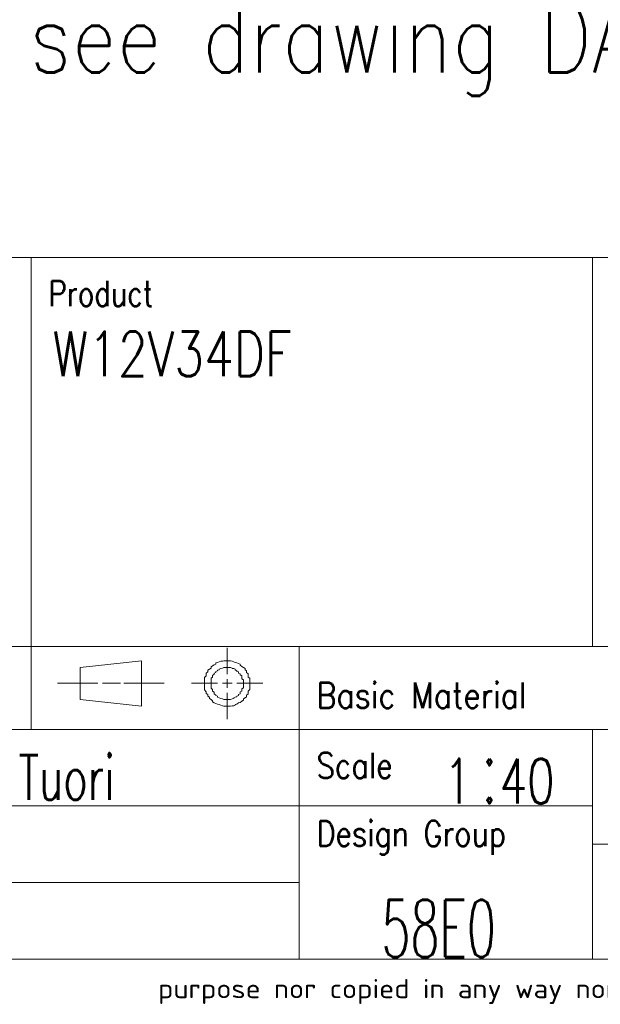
# Model space of a CAD drawing. Header units: inches. Extents: x 0 to 23760, y -13 to 16800.
# Tile 139 of 209: x 17924 to 19744, y 58 to 3145. Entities that reach past the tile are written whole.
import ezdxf

# ---------------------------------------------------------------- set-up
doc = ezdxf.new("R2010")
doc.units = ezdxf.units.IN
for name, color, linetype, true_color in [('1', 7, 'Continuous', 0xffffff), ('210', 7, 'Continuous', 0xffffff), ('254', 7, 'Continuous', 0xffffff)]:
    doc.layers.add(name, color=color, linetype=linetype, true_color=true_color)
doc.styles.add('iso-1', font='isocp.shx')
doc.styles.add('latin_extended', font='simplex.shx')

# ---------------------------------------------------------------- blocks, each defined once
blk = doc.blocks.new('1STANG1')
at = {"layer": '210', "color": 211, "linetype": 'Continuous', "lineweight": 18}
for p, q in [((0.8268, 0.6299), (0.8268, 1)), ((0.4094, 0.8189), (0.1102, 0.7244)), ((0.4094, 0.1811), (0.4094, 0.8189)), ((0.811, 0.8189), (0.8031, 0.811)), ((0.8189, 0.8189), (0.811, 0.8189)), ((0.8268, 0.8189), (0.8189, 0.8189)), ((0.8346, 0.8189), (0.8268, 0.8189)), ((0.8425, 0.8189), (0.8346, 0.8189)), ((0.8504, 0.811), (0.8425, 0.8189)), ((0.7717, 0.7717), (0.7638, 0.7638)), ((0.7795, 0.7953), (0.7717, 0.7874)), ((0.7717, 0.7874), (0.7717, 0.7717)), ((0.7874, 0.8031), (0.7795, 0.7953)), ((0.7953, 0.811), (0.7874, 0.8031)), ((0.8031, 0.811), (0.7953, 0.811)), ((0.8583, 0.8031), (0.8504, 0.811)), ((0.8661, 0.7953), (0.8583, 0.8031)), ((0.874, 0.7874), (0.8661, 0.7953)), ((0.8819, 0.7795), (0.874, 0.7874)), ((0.8898, 0.7717), (0.8819, 0.7795)), ((0.8898, 0.7559), (0.8898, 0.7717)), ((0.1102, 0.7244), (0.1102, 0.2756)), ((0.7559, 0.748), (0.748, 0.7323)), ((0.748, 0.7323), (0.748, 0.7165)), ((0.7638, 0.7638), (0.7559, 0.748)), ((0.811, 0.7244), (0.8031, 0.7165)), ((0.8189, 0.7244), (0.811, 0.7244)), ((0.8268, 0.7244), (0.8189, 0.7244)), ((0.8189, 0.7244), (0.8189, 0.7244)), ((0.8346, 0.7244), (0.8268, 0.7244)), ((0.8425, 0.7244), (0.8346, 0.7244)), ((0.8346, 0.7244), (0.8346, 0.7244)), ((0.8504, 0.7165), (0.8425, 0.7244)), ((0.8976, 0.7402), (0.8898, 0.7559)), ((0.9055, 0.7244), (0.8976, 0.7402)), ((0.9134, 0.7087), (0.9055, 0.7244)), ((0.7402, 0.7008), (0.7323, 0.685)), ((0.7323, 0.685), (0.7323, 0.6614)), ((0.748, 0.7165), (0.7402, 0.7008)), ((0.7795, 0.6772), (0.7717, 0.6693)), ((0.7874, 0.6929), (0.7795, 0.685)), ((0.7795, 0.685), (0.7795, 0.6772)), ((0.7953, 0.7087), (0.7874, 0.7008)), ((0.7874, 0.7008), (0.7874, 0.6929)), ((0.8031, 0.7165), (0.7953, 0.7087)), ((0.8031, 0.7165), (0.8031, 0.7165)), ((0.8504, 0.7087), (0.8504, 0.7165)), ((0.8583, 0.7087), (0.8504, 0.7087)), ((0.8661, 0.7008), (0.8583, 0.7087)), ((0.8661, 0.6929), (0.8661, 0.7008)), ((0.874, 0.6772), (0.8661, 0.6929)), ((0.874, 0.6693), (0.874, 0.6772)), ((0.9134, 0.6929), (0.9134, 0.7087)), ((0.9213, 0.6772), (0.9134, 0.6929)), ((0.9213, 0.6535), (0.9213, 0.6772)), ((0.7323, 0.6614), (0.7244, 0.6457)), ((0.7244, 0.6457), (0.7244, 0.622)), ((0.7638, 0.6299), (0.7559, 0.6142)), ((0.7717, 0.6535), (0.7638, 0.6457)), ((0.7638, 0.6457), (0.7638, 0.6299)), ((0.7717, 0.6693), (0.7717, 0.6535)), ((0.8819, 0.6614), (0.874, 0.6693)), ((0.8819, 0.6457), (0.8819, 0.6614)), ((0.8898, 0.6378), (0.8819, 0.6457)), ((0.8898, 0.622), (0.8898, 0.6378)), ((0.9291, 0.6378), (0.9213, 0.6535)), ((0.9291, 0.6142), (0.9291, 0.6378)), ((0.7244, 0.6063), (0.7165, 0.5827)), ((0.7165, 0.5827), (0.7165, 0.5591)), ((0.7244, 0.622), (0.7244, 0.6063)), ((0.7559, 0.5906), (0.748, 0.5748)), ((0.7559, 0.6142), (0.7559, 0.6063)), ((0.7559, 0.6063), (0.7559, 0.5906)), ((0.8976, 0.6063), (0.8898, 0.622)), ((0.8976, 0.5984), (0.8976, 0.6063)), ((0.8976, 0.5827), (0.8976, 0.5984)), ((0.8976, 0.5669), (0.8976, 0.5827)), ((0.9291, 0.5906), (0.9291, 0.6142)), ((0.937, 0.5748), (0.9291, 0.5906)), ((0.7165, 0.5591), (0.7165, 0.5354)), ((0.7165, 0.5354), (0.7165, 0.5197)), ((0.748, 0.5748), (0.748, 0.5591)), ((0.748, 0.5591), (0.748, 0.5433)), ((0.748, 0.5433), (0.748, 0.5276)), ((0.748, 0.5276), (0.748, 0.5118)), ((0.8268, 0.4409), (0.8268, 0.5591)), ((0.9055, 0.5512), (0.8976, 0.5669)), ((0.9055, 0.5354), (0.9055, 0.5512)), ((0.9055, 0.5197), (0.9055, 0.5354)), ((0.937, 0.5512), (0.937, 0.5748)), ((0.937, 0.5276), (0.937, 0.5512)), ((0.937, 0.5039), (0.937, 0.5276)), ((0, 0.5039), (0.1969, 0.5039)), ((0.2205, 0.5039), (0.3071, 0.5039)), ((0.5197, 0.5039), (0.3228, 0.5039)), ((0.6535, 0.5039), (0.7795, 0.5039)), ((0.7165, 0.5197), (0.7165, 0.4961)), ((0.7165, 0.4961), (0.7165, 0.4724)), ((0.748, 0.5118), (0.748, 0.4961)), ((0.748, 0.4961), (0.748, 0.4803)), ((0.748, 0.4803), (0.748, 0.4646)), ((0.8031, 0.5039), (0.8504, 0.5039)), ((0.874, 0.5039), (1, 0.5039)), ((0.9055, 0.5039), (0.9055, 0.5197)), ((0.9055, 0.4882), (0.9055, 0.5039)), ((0.9055, 0.4724), (0.9055, 0.4882)), ((0.937, 0.4803), (0.937, 0.5039)), ((0.937, 0.4646), (0.937, 0.4803)), ((0.7165, 0.4724), (0.7165, 0.4488)), ((0.7165, 0.4488), (0.7165, 0.4252)), ((0.748, 0.4646), (0.748, 0.4488)), ((0.748, 0.4488), (0.748, 0.4331)), ((0.748, 0.4331), (0.7559, 0.4173)), ((0.8976, 0.4252), (0.9055, 0.4409)), ((0.9055, 0.4567), (0.9055, 0.4724)), ((0.9055, 0.4409), (0.9055, 0.4567)), ((0.937, 0.4409), (0.937, 0.4646)), ((0.937, 0.4173), (0.937, 0.4409)), ((0.7165, 0.4252), (0.7165, 0.4094)), ((0.7165, 0.4094), (0.7244, 0.3858)), ((0.7244, 0.3858), (0.7244, 0.3622)), ((0.7559, 0.4173), (0.7559, 0.4016)), ((0.7559, 0.4016), (0.7559, 0.3937)), ((0.7559, 0.3937), (0.7638, 0.378)), ((0.8898, 0.3858), (0.8976, 0.3937)), ((0.8898, 0.3701), (0.8898, 0.3858)), ((0.8976, 0.4094), (0.8976, 0.4252)), ((0.8976, 0.3937), (0.8976, 0.4094)), ((0.9291, 0.3937), (0.937, 0.4173)), ((0.9291, 0.378), (0.9291, 0.3937)), ((0.7244, 0.3622), (0.7323, 0.3465)), ((0.7323, 0.3465), (0.7323, 0.3228)), ((0.7638, 0.378), (0.7638, 0.3622)), ((0.7638, 0.3622), (0.7638, 0.3543)), ((0.7638, 0.3543), (0.7717, 0.3386)), ((0.7717, 0.3386), (0.7717, 0.3307)), ((0.8268, 0), (0.8268, 0.3701)), ((0.8819, 0.3465), (0.8898, 0.3543)), ((0.8819, 0.3307), (0.8819, 0.3465)), ((0.8898, 0.3543), (0.8898, 0.3701)), ((0.9213, 0.3386), (0.9291, 0.3543)), ((0.9213, 0.315), (0.9213, 0.3386)), ((0.9291, 0.3543), (0.9291, 0.378)), ((0.7323, 0.3228), (0.7402, 0.3071)), ((0.7402, 0.3071), (0.7402, 0.2913)), ((0.7402, 0.2913), (0.748, 0.2756)), ((0.7717, 0.3307), (0.7795, 0.3228)), ((0.7795, 0.3228), (0.7795, 0.3071)), ((0.7795, 0.3071), (0.7874, 0.2992)), ((0.7874, 0.2992), (0.7953, 0.2913)), ((0.7953, 0.2913), (0.7953, 0.2913)), ((0.7953, 0.2913), (0.8031, 0.2835)), ((0.8504, 0.2835), (0.8583, 0.2913)), ((0.8583, 0.2992), (0.8661, 0.3071)), ((0.8583, 0.2913), (0.8583, 0.2992)), ((0.8661, 0.3071), (0.874, 0.315)), ((0.874, 0.3228), (0.8819, 0.3307)), ((0.874, 0.315), (0.874, 0.3228)), ((0.9055, 0.2835), (0.9134, 0.2992)), ((0.9134, 0.2992), (0.9213, 0.315)), ((0.1102, 0.2756), (0.4094, 0.1811)), ((0.748, 0.2756), (0.7559, 0.2598)), ((0.7559, 0.2598), (0.7559, 0.2441)), ((0.7559, 0.2441), (0.7638, 0.2283)), ((0.8031, 0.2835), (0.811, 0.2756)), ((0.811, 0.2756), (0.811, 0.2756)), ((0.811, 0.2756), (0.8189, 0.2756)), ((0.8189, 0.2756), (0.8268, 0.2756)), ((0.8268, 0.2756), (0.8268, 0.2756)), ((0.8268, 0.2756), (0.8346, 0.2756)), ((0.8346, 0.2756), (0.8425, 0.2756)), ((0.8425, 0.2756), (0.8504, 0.2835)), ((0.8504, 0.2835), (0.8504, 0.2835)), ((0.8898, 0.2362), (0.8976, 0.252)), ((0.8976, 0.252), (0.9055, 0.2677)), ((0.9055, 0.2677), (0.9055, 0.2835)), ((0.7638, 0.2283), (0.7717, 0.2205)), ((0.7717, 0.2205), (0.7795, 0.2126)), ((0.7795, 0.2126), (0.7874, 0.2047)), ((0.7874, 0.2047), (0.7953, 0.1969)), ((0.7953, 0.1969), (0.8031, 0.189)), ((0.8583, 0.189), (0.8661, 0.1969)), ((0.8661, 0.2047), (0.874, 0.2126)), ((0.8661, 0.1969), (0.8661, 0.2047)), ((0.874, 0.2126), (0.8819, 0.2283)), ((0.8819, 0.2283), (0.8898, 0.2362)), ((0.8031, 0.189), (0.811, 0.1811)), ((0.811, 0.1811), (0.8189, 0.1811)), ((0.8189, 0.1811), (0.8268, 0.1811)), ((0.8268, 0.1811), (0.8346, 0.1811)), ((0.8346, 0.1811), (0.8425, 0.1811)), ((0.8425, 0.1811), (0.8504, 0.189)), ((0.8504, 0.189), (0.8583, 0.189))]:
    blk.add_line(p, q, dxfattribs=at)

msp = doc.modelspace()

# ---------------------------------------------------------------- linework, layer by layer
at = {"layer": '1', "color": 7, "linetype": 'Continuous', "lineweight": 18}
msp.add_line((16160, 2400), (23560, 2400), dxfattribs=at)
at = {"layer": '210', "color": 7, "linetype": 'Continuous', "lineweight": 18}
for p, q in [((16160, 2400), (23560, 2400)), ((200, 200), (23560, 200))]:
    msp.add_line(p, q, dxfattribs=at)
at = {"layer": '210', "color": 7, "linetype": 'Continuous', "lineweight": 13}
for p, q in [((17960.016, 2400), (17960.016, 920.002)), ((19719.814, 2400), (19719.811, 1180.002)), ((16160.016, 1180.002), (19719.811, 1180.002)), ((18800.01, 200), (18800.01, 1180.002)), ((19719.812, 1180.002), (23560, 1180.002)), ((16160.016, 920.002), (23560.016, 920.002)), ((19719.811, 920.002), (19719.81, 200)), ((16160.018, 680), (18800.018, 680)), ((18800.018, 680), (19719.81, 680)), ((23560, 560), (19719.81, 560)), ((16160.018, 440.001), (18800.018, 440.001))]:
    msp.add_line(p, q, dxfattribs=at)

# ---------------------------------------------------------------- block references
at = {"layer": '210', "color": 211, "linetype": 'Continuous', "lineweight": 18, "xscale": 643.9999999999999, "yscale": 223.9999999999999, "zscale": 40}
msp.add_blockref('1STANG1', (18042.242, 951.761), dxfattribs=at)

# ---------------------------------------------------------------- texts
at = {"layer": '210', "color": 211, "linetype": 'Continuous', "lineweight": 18, "char_height": 80, "attachment_point": 7, "line_spacing_factor": 0.963855, "style": 'latin_extended'}
for s, insert in [('\\W0.7909;Product', (18014.24, 2246.653)), ('\\W0.8725;Basic Material', (18854.25, 986.655)), ('\\W0.8395;Scale', (18854.249, 766.653)), ('\\W0.8291;Design Group', (18854.249, 526.651))]:
    msp.add_mtext(s, dxfattribs=dict(at, insert=insert))
at = {"layer": '210', "color": 3, "linetype": 'Continuous', "lineweight": 18, "attachment_point": 7, "line_spacing_factor": 0.963855, "style": 'latin_extended'}
for s, insert, char_height in [('\\W0.7756;W12V34DF', (18027.436, 2027.142), 140), ('\\W0.7167;1{\\H0.35x; }{\\H1.50x;:}40', (19254.223, 687.72), 140), ('\\W0.6681;btu004  Tuori', (17351.357, 699.142), 140), ('\\W0.5888;58E0', (19058.159, 205.523), 180)]:
    msp.add_mtext(s, dxfattribs=dict(at, insert=insert, char_height=char_height))
at = {"layer": '210', "color": 211, "linetype": 'Continuous', "lineweight": 13, "insert": (18357.584, 59.059), "char_height": 59.999998, "attachment_point": 7, "line_spacing_factor": 0.963855, "style": 'iso-1'}
msp.add_mtext('\\W1.2104;purpose nor copied in any way nor made accessible to third parties without the previous written consent of Wärtsilä.', dxfattribs=at)
at = {"layer": '254', "color": 2, "linetype": 'Continuous', "lineweight": 13, "insert": (16119.08, 2906.183), "char_height": 220, "attachment_point": 7, "line_spacing_factor": 0.963855, "style": 'latin_extended'}
msp.add_mtext('\\W0.8317;Service space see drawing DAAF533942', dxfattribs=at)

doc.saveas('drawing.dxf')
